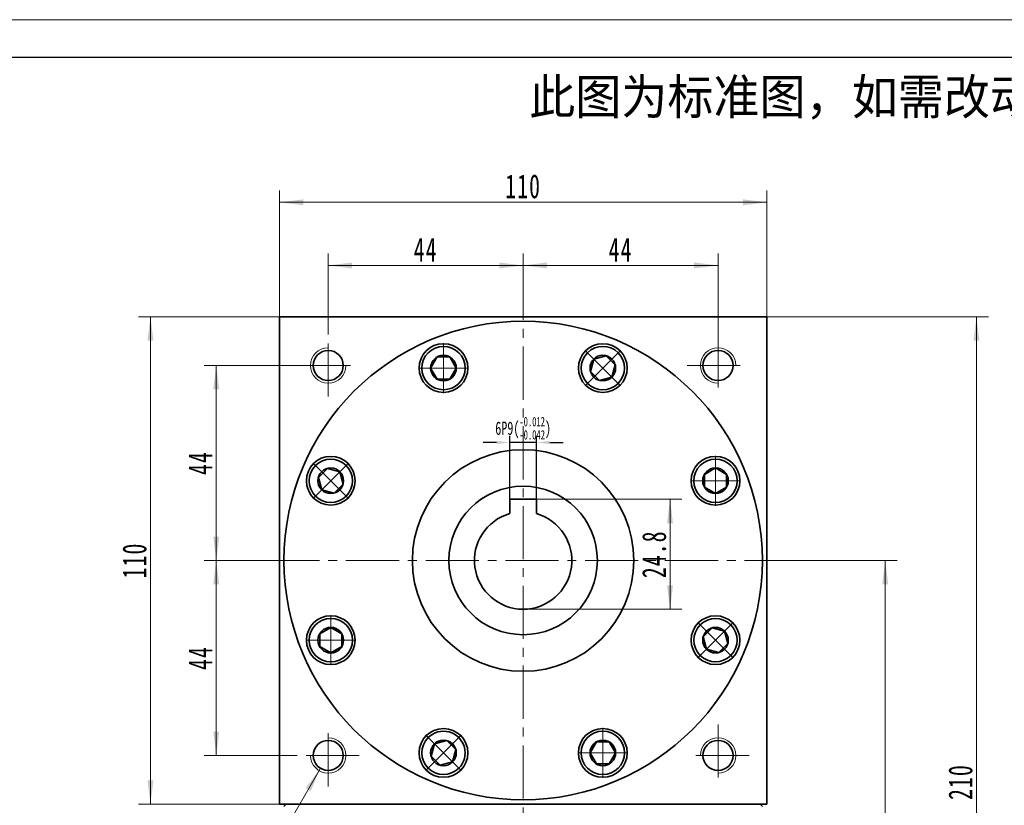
# Model space of a CAD drawing. Header units: millimetres. Extents: x 11 to 729, y 70 to 576.
# Tile 5 of 6: x 370 to 592, y 399 to 576. Entities that reach past the tile are written whole.
import ezdxf

# ---------------------------------------------------------------- set-up
doc = ezdxf.new("R2010")
doc.units = ezdxf.units.MM
doc.set_wipeout_variables(frame=1)
doc.header["$PDSIZE"] = -5
doc.linetypes.add('点画线', pattern=[18, 12, -2, 2, -2])
doc.layers.get('0').update_dxf_attribs({"lineweight": 35})
doc.layers.add('6文字层', color=3, linetype='Continuous')
for name, color, linetype, lineweight in [('中心线层', 1, '点画线', 18), ('图框_外框线', 7, 'Continuous', 18), ('尺寸线层', 3, 'Continuous', 18), ('粗实线层', 7, 'Continuous', 35)]:
    doc.layers.add(name, color=color, linetype=linetype, lineweight=lineweight)
doc.styles.add('标准', font='txt', dxfattribs={"width": 0.667})
doc.dimstyles.new('a4-1-1', dxfattribs={"dimtxt": 3, "dimasz": 3, "dimexe": 1.5, "dimexo": 0, "dimgap": 0.5, "dimtad": 1, "dimdec": 3, "dimdsep": 46, "dimtxsty": '标准', "dimblk": '_CAXARROW', "dimcen": 0, "dimdle": 4, "dimazin": 2, "dimtfac": 0.707107, "dimtdec": 3, "dimtix": 1, "dimtmove": 2, "dimatfit": 3, "dimfxl": 0, "dimfrac": 2, "dimtolj": 1, "dimtzin": 0, "dimarcsym": 0})

# ---------------------------------------------------------------- blocks, each defined once
blk = doc.blocks.new('*X11')
at = {"layer": '尺寸线层', "linetype": 'Continuous'}
for points in [[(428.87, 534.79), (434.27, 535.46), (434.27, 534.11)], [(538.87, 534.79), (533.47, 535.46), (533.47, 534.11)]]:
    blk.add_hatch(color=0, dxfattribs=at).paths.add_polyline_path(points, flags=0)
at = {"layer": '尺寸线层', "color": 0, "linetype": 'Continuous'}
for p, q in [((428.87, 508.96), (428.87, 537.49)), ((538.87, 508.96), (538.87, 537.49)), ((428.87, 534.79), (538.87, 534.79))]:
    blk.add_line(p, q, dxfattribs=at)
at = {"layer": '尺寸线层', "color": 0, "insert": (483.87, 538.37), "char_height": 5.4, "width": 14.3527, "attachment_point": 5, "line_spacing_factor": 1.15057, "style": '标准'}
blk.add_mtext('\\T1.1;110', dxfattribs=at)
blk = doc.blocks.new('_CAXARROW')
blk.add_hatch(color=0).paths.add_polyline_path([(0, 0), (-1, 0.125), (-1, -0.125)], flags=0)
blk = doc.blocks.new('*X12')
at = {"layer": '尺寸线层', "linetype": 'Continuous'}
for points in [[(399.74, 508.96), (399.07, 503.56), (400.42, 503.56)], [(399.74, 398.96), (399.07, 404.36), (400.42, 404.36)]]:
    blk.add_hatch(color=0, dxfattribs=at).paths.add_polyline_path(points, flags=0)
at = {"layer": '尺寸线层', "color": 0, "linetype": 'Continuous'}
for p, q in [((428.87, 508.96), (397.04, 508.96)), ((399.74, 398.96), (399.74, 508.96)), ((428.87, 398.96), (397.04, 398.96))]:
    blk.add_line(p, q, dxfattribs=at)
at = {"layer": '尺寸线层', "color": 0, "insert": (396.16, 453.96), "char_height": 5.4, "width": 14.3527, "attachment_point": 5, "rotation": 90, "line_spacing_factor": 1.15057, "style": '标准'}
blk.add_mtext('\\T1.1;110', dxfattribs=at)
blk = doc.blocks.new('*X13')
at = {"layer": '尺寸线层', "linetype": 'Continuous'}
for points in [[(414.59, 497.96), (415.27, 492.56), (413.92, 492.56)], [(414.59, 453.96), (415.27, 459.36), (413.92, 459.36)]]:
    blk.add_hatch(color=0, dxfattribs=at).paths.add_polyline_path(points, flags=0)
at = {"layer": '尺寸线层', "color": 0, "linetype": 'Continuous'}
for p, q in [((432.87, 497.96), (411.89, 497.96)), ((414.59, 497.96), (414.59, 453.96)), ((425.87, 453.96), (411.89, 453.96))]:
    blk.add_line(p, q, dxfattribs=at)
at = {"layer": '尺寸线层', "color": 0, "insert": (411.02, 475.96), "char_height": 5.4, "width": 10.8, "attachment_point": 5, "rotation": 90, "line_spacing_factor": 1.15057, "style": '标准'}
blk.add_mtext('\\T1.1;44', dxfattribs=at)
blk = doc.blocks.new('*X14')
at = {"layer": '尺寸线层', "linetype": 'Continuous'}
for points in [[(414.59, 453.96), (415.27, 448.56), (413.92, 448.56)], [(414.59, 409.96), (415.27, 415.36), (413.92, 415.36)]]:
    blk.add_hatch(color=0, dxfattribs=at).paths.add_polyline_path(points, flags=0)
at = {"layer": '尺寸线层', "color": 0, "linetype": 'Continuous'}
for p, q in [((425.87, 453.96), (411.89, 453.96)), ((414.59, 453.96), (414.59, 409.96)), ((432.87, 409.96), (411.89, 409.96))]:
    blk.add_line(p, q, dxfattribs=at)
at = {"layer": '尺寸线层', "color": 0, "insert": (411.02, 431.96), "char_height": 5.4, "width": 10.8, "attachment_point": 5, "rotation": 90, "line_spacing_factor": 1.15057, "style": '标准'}
blk.add_mtext('\\T1.1;44', dxfattribs=at)
blk = doc.blocks.new('*X15')
at = {"layer": '尺寸线层', "linetype": 'Continuous'}
for points in [[(439.87, 520.53), (445.27, 521.21), (445.27, 519.86)], [(483.87, 520.53), (478.47, 521.21), (478.47, 519.86)]]:
    blk.add_hatch(color=0, dxfattribs=at).paths.add_polyline_path(points, flags=0)
at = {"layer": '尺寸线层', "color": 0, "linetype": 'Continuous'}
for p, q in [((439.87, 504.96), (439.87, 523.23)), ((483.87, 511.95), (483.87, 523.23)), ((439.87, 520.53), (483.87, 520.53))]:
    blk.add_line(p, q, dxfattribs=at)
at = {"layer": '尺寸线层', "color": 0, "insert": (461.87, 524.1), "char_height": 5.4, "width": 10.8, "attachment_point": 5, "line_spacing_factor": 1.15057, "style": '标准'}
blk.add_mtext('\\T1.1;44', dxfattribs=at)
blk = doc.blocks.new('*X16')
at = {"layer": '尺寸线层', "linetype": 'Continuous'}
for points in [[(483.87, 520.53), (489.27, 521.21), (489.27, 519.86)], [(527.87, 520.53), (522.47, 521.21), (522.47, 519.86)]]:
    blk.add_hatch(color=0, dxfattribs=at).paths.add_polyline_path(points, flags=0)
at = {"layer": '尺寸线层', "color": 0, "linetype": 'Continuous'}
for p, q in [((483.87, 511.95), (483.87, 523.23)), ((527.87, 504.96), (527.87, 523.23)), ((483.87, 520.53), (527.87, 520.53))]:
    blk.add_line(p, q, dxfattribs=at)
at = {"layer": '尺寸线层', "color": 0, "insert": (505.87, 524.1), "char_height": 5.4, "width": 10.8, "attachment_point": 5, "line_spacing_factor": 1.15057, "style": '标准'}
blk.add_mtext('\\T1.1;44', dxfattribs=at)
blk = doc.blocks.new('*X17')
at = {"layer": '尺寸线层', "linetype": 'Continuous'}
for points in [[(565.61, 453.96), (566.28, 448.56), (564.93, 448.56)], [(565.61, 298.96), (566.28, 304.36), (564.93, 304.36)]]:
    blk.add_hatch(color=0, dxfattribs=at).paths.add_polyline_path(points, flags=0)
at = {"layer": '尺寸线层', "color": 0, "linetype": 'Continuous'}
for p, q in [((541.87, 453.96), (568.31, 453.96)), ((565.61, 453.96), (565.61, 298.96)), ((493.87, 298.96), (568.31, 298.96))]:
    blk.add_line(p, q, dxfattribs=at)
at = {"layer": '尺寸线层', "color": 0, "insert": (562.02, 376.46), "char_height": 5.4, "width": 14.0022, "attachment_point": 5, "rotation": 90, "line_spacing_factor": 1.15057, "style": '标准'}
blk.add_mtext('\\T1.1;155', dxfattribs=at)
blk = doc.blocks.new('*X18')
at = {"layer": '尺寸线层', "linetype": 'Continuous'}
for points in [[(586.2, 508.96), (586.87, 503.56), (585.52, 503.56)], [(586.2, 298.96), (586.87, 304.36), (585.52, 304.36)]]:
    blk.add_hatch(color=0, dxfattribs=at).paths.add_polyline_path(points, flags=0)
at = {"layer": '尺寸线层', "color": 0, "linetype": 'Continuous'}
for p, q in [((538.87, 508.96), (588.9, 508.96)), ((586.2, 508.96), (586.2, 298.96)), ((493.87, 298.96), (588.9, 298.96))]:
    blk.add_line(p, q, dxfattribs=at)
at = {"layer": '尺寸线层', "color": 0, "insert": (582.61, 403.96), "char_height": 5.4, "width": 14.5863, "attachment_point": 5, "rotation": 90, "line_spacing_factor": 1.15057, "style": '标准'}
blk.add_mtext('\\T1.1;210', dxfattribs=at)
blk = doc.blocks.new('*X19')
at = {"layer": '中心线层', "linetype": '点画线', "lineweight": 18}
for p, q in [((0, -5.64), (0, 5.64)), ((-5.64, 0), (5.64, 0))]:
    blk.add_line(p, q, dxfattribs=at)
at = {"layer": '粗实线层'}
for p, q in [((-2.89, 0), (-1.44, 2.5)), ((-1.44, 2.5), (1.44, 2.5)), ((2.89, 0), (1.44, 2.5)), ((2.89, 0), (1.44, 2.5)), ((-2.89, 0), (-1.44, -2.5)), ((2.89, 0), (1.44, -2.5)), ((-1.44, -2.5), (1.44, -2.5))]:
    blk.add_line(p, q, dxfattribs=at)
blk.add_circle((0, 0), 2.89, dxfattribs=at)
for start, end in [(0, 180), (180, 360)]:
    blk.add_arc((0, 0), 4.89, start, end, dxfattribs=at)
blk = doc.blocks.new('*X46')
at = {"layer": 'Defpoints', "color": 0}
for p in [(480.87, 480.59), (480.87, 467.76), (486.87, 467.76)]:
    blk.add_point(p, dxfattribs=at)
at = {"layer": '尺寸线层', "color": 0, "lineweight": -2}
for p, q in [((477.87, 480.59), (474.87, 480.59)), ((480.87, 467.76), (480.87, 482.09)), ((486.87, 480.59), (480.87, 480.59)), ((486.87, 467.76), (486.87, 482.09)), ((489.87, 480.59), (492.87, 480.59))]:
    blk.add_line(p, q, dxfattribs=at)
at = {"layer": '尺寸线层', "color": 0, "lineweight": -2, "xscale": 3, "yscale": 3, "zscale": 3}
blk.add_blockref('_CAXARROW', (480.87, 480.59), dxfattribs=at)
at = {"layer": '尺寸线层', "color": 0, "lineweight": -2, "xscale": 3, "yscale": 3, "zscale": 3, "rotation": 180}
blk.add_blockref('_CAXARROW', (486.87, 480.59), dxfattribs=at)
at = {"layer": '尺寸线层', "color": 0, "insert": (483.87, 483.81), "char_height": 3, "attachment_point": 5, "style": '标准'}
blk.add_mtext('{\\A1;\\A1;6P9({\\H0.707107x;\\S-0.012^ -0.042;})}', dxfattribs=at)
blk = doc.blocks.new('*X48')
at = {"layer": '尺寸线层', "linetype": 'Continuous'}
for points in [[(517.03, 467.76), (517.7, 462.36), (516.35, 462.36)], [(517.03, 442.96), (517.7, 448.36), (516.35, 448.36)]]:
    blk.add_hatch(color=0, dxfattribs=at).paths.add_polyline_path(points, flags=0)
at = {"layer": '尺寸线层', "color": 0, "linetype": 'Continuous'}
for p, q in [((486.87, 467.76), (519.73, 467.76)), ((517.03, 467.76), (517.03, 442.96)), ((483.87, 442.96), (519.73, 442.96))]:
    blk.add_line(p, q, dxfattribs=at)
at = {"layer": '尺寸线层', "color": 0, "insert": (513.46, 455.36), "char_height": 5.4, "width": 19.7184, "attachment_point": 5, "rotation": 90, "line_spacing_factor": 1.15057, "style": '标准'}
blk.add_mtext('\\T1.1;24.8', dxfattribs=at)
blk = doc.blocks.new('*X49')
at = {"layer": '尺寸线层', "linetype": 'Continuous'}
blk.add_hatch(color=0, dxfattribs=at).paths.add_polyline_path([(26.13, 35.68), (24, 30.67), (22.84, 31.35)], flags=0)
at = {"layer": '尺寸线层', "color": 0, "linetype": 'Continuous'}
blk.add_line((26.13, 35.68), (5.4, 0), dxfattribs=at)
at = {"layer": '尺寸线层', "color": 0}
for p, q in [((0, 12.11), (-21.83, 12.11)), ((0, 0), (0, 12.11)), ((0, 0), (-21.83, 0)), ((5.4, 0), (0, 0))]:
    blk.add_line(p, q, dxfattribs=at)
at = {"layer": '尺寸线层', "color": 0, "insert": (-2.7, 1.08), "char_height": 5.4, "width": 36.2438, "attachment_point": 9, "line_spacing_factor": 1.15057, "style": '标准'}
blk.add_mtext('\\T1.1;4-M8x16\\P6个面', dxfattribs=at)
blk = doc.blocks.new('提示字样')
at = {"layer": '6文字层', "insert": (1.21, 11.52), "char_height": 10, "width": 317.6795, "attachment_point": 1}
blk.add_mtext('{\\C1;此图为标准图，如需改动尺寸请联系销售经理。}', dxfattribs=at)

msp = doc.modelspace()

# ---------------------------------------------------------------- linework, layer by layer
at = {"layer": '中心线层'}
for p, q in [((483.8717, 292.239), (483.8717, 511.954)), ((439.8717, 490.9588), (439.8717, 504.9588)), ((527.8717, 504.9588), (527.8717, 490.9588)), ((432.8717, 497.9588), (446.8717, 497.9588)), ((520.8717, 497.9588), (534.8717, 497.9588)), ((425.8717, 453.9588), (541.8717, 453.9588)), ((439.8717, 402.9588), (439.8717, 416.9588)), ((527.8717, 416.9588), (527.8717, 402.9588)), ((446.8717, 409.9588), (432.8717, 409.9588)), ((534.8717, 409.9588), (520.8717, 409.9588))]:
    msp.add_line(p, q, dxfattribs=at)
at = {"layer": '粗实线层'}
for p, q in [((486.8717, 467.7588), (480.8717, 467.7588)), ((480.8717, 467.7588), (480.8717, 464.5419)), ((486.8717, 467.7588), (486.8717, 464.5419)), ((430.3717, 398.9588), (429.8717, 398.4588)), ((537.3717, 398.9588), (537.8717, 398.4588))]:
    msp.add_line(p, q, dxfattribs=at)
for points in [[(428.8717, 398.9588), (428.8717, 508.9588)], [(428.8717, 508.3588), (428.8717, 508.9588), (538.8717, 508.9588), (538.8717, 508.3588)], [(538.8717, 398.9588), (538.8717, 508.9588)], [(538.8717, 398.9588), (428.8717, 398.9588)]]:
    msp.add_lwpolyline(points, dxfattribs=at)
for centre, radius in [((483.8717, 453.9588), 54), ((465.8856, 497.3812), 5.5), ((501.8578, 497.3812), 5.5), ((439.8717, 497.9588), 3.4), ((527.8717, 497.9588), 3.4), ((483.8717, 453.9588), 25), ((440.4493, 471.945), 5.5), ((527.294, 471.945), 5.5), ((483.8717, 453.9588), 16.75), ((440.4493, 435.9727), 5.5), ((527.294, 435.9727), 5.5), ((465.8856, 410.5365), 5.5), ((501.8578, 410.5365), 5.5), ((439.8717, 409.9588), 3.4), ((527.8717, 409.9588), 3.4)]:
    msp.add_circle(centre, radius, dxfattribs=at)
at = {"layer": '粗实线层', "lineweight": 18}
for centre, start, end in [((439.8717, 497.9588), 90, 360), ((527.8717, 497.9588), 0, 270), ((439.8717, 409.9588), 180, 90), ((527.8717, 409.9588), 270, 180)]:
    msp.add_arc(centre, 4, start, end, dxfattribs=at)
at = {"layer": '粗实线层'}
msp.add_arc((483.8717, 453.9588), 11, 105.82662, 74.17338, dxfattribs=at)

# ---------------------------------------------------------------- block references
at = {"layer": '尺寸线层'}
msp.add_blockref('*X49', (411.9275, 371.2754), dxfattribs=at)
at = {"layer": '粗实线层', "xscale": 0.8, "yscale": 0.8, "zscale": 0.8}
msp.add_blockref('提示字样', (484.2672, 553.3974), dxfattribs=at)

# ---------------------------------------------------------------- dimensions: what is measured, and where the dimension line sits
at = {"layer": '尺寸线层'}
for base, p1, p2, angle, picture, middle in [((538.8717, 534.7889), (428.8717, 508.9588), (538.8717, 508.9588), 0, '*X11', (483.8717, 538.3738)), ((527.8717, 520.5329), (483.8717, 511.954), (527.8717, 504.9588), 0, '*X16', (505.8717, 524.1027)), ((399.7405, 508.9588), (428.8717, 398.9588), (428.8717, 508.9588), 90, '*X12', (396.1556, 453.9588)), ((586.1963, 298.9588), (538.8717, 508.9588), (493.8717, 298.9588), 270, '*X18', (582.6114, 403.9588)), ((414.5905, 453.9588), (432.8717, 497.9588), (425.8717, 453.9588), 270, '*X13', (411.0207, 475.9588)), ((517.0288, 442.9588), (486.8717, 467.7588), (483.8717, 442.9588), 270, '*X48', (513.4589, 455.3588)), ((414.5905, 409.9588), (425.8717, 453.9588), (432.8717, 409.9588), 270, '*X14', (411.0207, 431.9588)), ((565.6055, 298.9588), (541.8717, 453.9588), (493.8717, 298.9588), 270, '*X17', (562.0206, 376.4588))]:
    dim = msp.add_linear_dim(base=base, p1=p1, p2=p2, angle=angle, dimstyle='a4-1-1', override={"dimsah": 1, "dimtfill": 1, "dimtzin": 0}, dxfattribs=at)
    dim.commit()
    dim.dimension.update_dxf_attribs({"geometry": picture, "text_midpoint": middle})
dim = msp.add_linear_dim(base=(483.8717, 520.5329), p1=(439.8717, 504.9588), p2=(483.8717, 511.954), dimstyle='a4-1-1', override={"dimsah": 1, "dimtfill": 1, "dimtzin": 0}, dxfattribs=at)
dim.commit()
dim.dimension.update_dxf_attribs({"geometry": '*X15', "text_midpoint": (461.8717, 524.1027)})
dim = msp.add_linear_dim(base=(480.8717, 480.5922), p1=(486.8717, 467.7588), p2=(480.8717, 467.7588), text='{\\A1;\\A1;6P9({\\H0.707107x;\\S-0.012^ -0.042;})}', dimstyle='a4-1-1', override={"dimsah": 1, "dimtp": -0.012, "dimtm": 0.042, "dimtdec": 3, "dimtfill": 1, "dimtolj": 0, "dimtzin": 8}, dxfattribs=at)
dim.commit()
dim.dimension.update_dxf_attribs({"geometry": '*X46', "text_midpoint": (483.8717, 483.8081)})

# ---------------------------------------------------------------- next in the draw order: wipeouts: each hides what was drawn before it
for points in [[(470.7756, 497.3812), (470.7755, 497.4087), (470.7752, 497.4361), (470.7749, 497.4636), (470.7743, 497.4911), (470.7736, 497.5185), (470.7728, 497.546), (470.7718, 497.5735), (470.7706, 497.6009), (470.7693, 497.6284), (470.7678, 497.6558), (470.7662, 497.6832), (470.7644, 497.7107), (470.7625, 497.7381), (470.7604, 497.7655), (470.7582, 497.7928), (470.7558, 497.8202), (470.7533, 497.8476), (470.7506, 497.8749), (470.7477, 497.9022), (470.7447, 497.9296), (470.7416, 497.9569), (470.7382, 497.9841), (470.7348, 498.0114), (470.7312, 498.0386), (470.7274, 498.0658), (470.7235, 498.093), (470.7194, 498.1202), (470.7152, 498.1474), (470.7108, 498.1745), (470.7062, 498.2016), (470.7062, 498.2016), (470.6627, 498.4259), (470.6086, 498.648), (470.5443, 498.8673), (470.4697, 499.0833), (470.3852, 499.2957), (470.2908, 499.5038), (470.1869, 499.7073), (470.0735, 499.9058), (469.9509, 500.0987), (469.8195, 500.2857), (469.6795, 500.4663), (469.5312, 500.6402), (469.375, 500.807), (469.2111, 500.9663), (469.0399, 501.1178), (468.8619, 501.2611), (468.6774, 501.3959), (468.4868, 501.5219), (468.2904, 501.639), (468.0889, 501.7467), (467.8825, 501.8449), (467.6718, 501.9333), (467.4571, 502.0118), (467.239, 502.0801), (467.018, 502.1383), (466.7945, 502.186), (466.569, 502.2232), (466.342, 502.2498), (466.114, 502.2658), (465.8856, 502.2712), (465.8856, 502.2712), (465.6571, 502.2658), (465.4291, 502.2498), (465.2021, 502.2232), (464.9766, 502.186), (464.7531, 502.1383), (464.5321, 502.0801), (464.314, 502.0118), (464.0994, 501.9333), (463.8886, 501.8449), (463.6822, 501.7467), (463.4807, 501.639), (463.2844, 501.5219), (463.0937, 501.3959), (462.9092, 501.2611), (462.7312, 501.1178), (462.56, 500.9663), (462.3961, 500.807), (462.2399, 500.6402), (462.0916, 500.4663), (461.9516, 500.2857), (461.8202, 500.0987), (461.6977, 499.9058), (461.5843, 499.7073), (461.4803, 499.5038), (461.3859, 499.2957), (461.3014, 499.0833), (461.2268, 498.8673), (461.1625, 498.648), (461.1085, 498.4259), (461.0649, 498.2016), (461.0649, 498.2016), (461.0603, 498.1745), (461.056, 498.1474), (461.0517, 498.1202), (461.0476, 498.093), (461.0437, 498.0658), (461.04, 498.0386), (461.0363, 498.0114), (461.0329, 497.9841), (461.0296, 497.9569), (461.0264, 497.9296), (461.0234, 497.9022), (461.0205, 497.8749), (461.0179, 497.8476), (461.0153, 497.8202), (461.0129, 497.7928), (461.0107, 497.7655), (461.0086, 497.7381), (461.0067, 497.7107), (461.0049, 497.6832), (461.0033, 497.6558), (461.0018, 497.6284), (461.0005, 497.6009), (460.9993, 497.5735), (460.9983, 497.546), (460.9975, 497.5185), (460.9968, 497.4911), (460.9963, 497.4636), (460.9959, 497.4361), (460.9956, 497.4087), (460.9956, 497.3812), (460.9956, 497.3812), (461.0023, 497.1253), (461.0223, 496.87), (461.0558, 496.6162), (461.1024, 496.3645), (461.1622, 496.1156), (461.2349, 495.8701), (461.3204, 495.6288), (461.4183, 495.3922), (461.5285, 495.1612), (461.6507, 494.9362), (461.7845, 494.7179), (461.9295, 494.5069), (462.0853, 494.3038), (462.2516, 494.1091), (462.4278, 493.9234), (462.6135, 493.7472), (462.8082, 493.5809), (463.0113, 493.4251), (463.2223, 493.2801), (463.4406, 493.1463), (463.6655, 493.0242), (463.8966, 492.9139), (464.1331, 492.816), (464.3745, 492.7305), (464.6199, 492.6578), (464.8689, 492.598), (465.1206, 492.5514), (465.3744, 492.518), (465.6296, 492.4979), (465.8856, 492.4912), (465.8856, 492.4912), (466.1415, 492.4979), (466.3967, 492.518), (466.6505, 492.5514), (466.9022, 492.598), (467.1512, 492.6578), (467.3967, 492.7305), (467.638, 492.816), (467.8745, 492.9139), (468.1056, 493.0242), (468.3306, 493.1463), (468.5488, 493.2801), (468.7598, 493.4251), (468.9629, 493.5809), (469.1576, 493.7472), (469.3433, 493.9234), (469.5195, 494.1091), (469.6858, 494.3038), (469.8417, 494.5069), (469.9867, 494.7179), (470.1204, 494.9362), (470.2426, 495.1612), (470.3528, 495.3922), (470.4508, 495.6288), (470.5362, 495.8701), (470.6089, 496.1156), (470.6687, 496.3645), (470.7154, 496.6162), (470.7488, 496.87), (470.7689, 497.1253)], [(505.3156, 493.9234), (505.3349, 493.9429), (505.3542, 493.9625), (505.3733, 493.9822), (505.3924, 494.002), (505.4113, 494.0219), (505.4301, 494.0419), (505.4488, 494.0621), (505.4674, 494.0823), (505.4859, 494.1026), (505.5043, 494.1231), (505.5225, 494.1436), (505.5407, 494.1643), (505.5587, 494.185), (505.5766, 494.2058), (505.5944, 494.2268), (505.612, 494.2478), (505.6296, 494.269), (505.647, 494.2902), (505.6643, 494.3116), (505.6815, 494.333), (505.6986, 494.3545), (505.7155, 494.3762), (505.7323, 494.3979), (505.749, 494.4197), (505.7656, 494.4416), (505.7821, 494.4636), (505.7984, 494.4857), (505.8146, 494.5079), (505.8307, 494.5302), (505.8467, 494.5526), (505.8467, 494.5526), (505.9745, 494.742), (506.0933, 494.9372), (506.2028, 495.1378), (506.3029, 495.3433), (506.3933, 495.5532), (506.4737, 495.7671), (506.5441, 495.9845), (506.6043, 496.205), (506.654, 496.4281), (506.6933, 496.6532), (506.722, 496.88), (506.7402, 497.1078), (506.7476, 497.3362), (506.7444, 497.5647), (506.7304, 497.7928), (506.7059, 498.0201), (506.6707, 498.2459), (506.6251, 498.4698), (506.569, 498.6914), (506.5026, 498.9101), (506.4261, 499.1254), (506.3397, 499.337), (506.2434, 499.5443), (506.1375, 499.7468), (506.0223, 499.9442), (505.898, 500.136), (505.7649, 500.3217), (505.6232, 500.5011), (505.4733, 500.6736), (505.3156, 500.8389), (505.3156, 500.8389), (505.1502, 500.9967), (504.9777, 501.1466), (504.7983, 501.2883), (504.6126, 501.4214), (504.4208, 501.5457), (504.2234, 501.6609), (504.0209, 501.7668), (503.8136, 501.863), (503.602, 501.9495), (503.3867, 502.026), (503.168, 502.0924), (502.9464, 502.1485), (502.7225, 502.1941), (502.4967, 502.2293), (502.2695, 502.2538), (502.0413, 502.2677), (501.8128, 502.271), (501.5844, 502.2635), (501.3566, 502.2454), (501.1299, 502.2167), (500.9047, 502.1774), (500.6817, 502.1276), (500.4612, 502.0675), (500.2437, 501.9971), (500.0298, 501.9167), (499.8199, 501.8263), (499.6144, 501.7262), (499.4139, 501.6167), (499.2186, 501.4978), (499.0292, 501.37), (499.0292, 501.37), (499.0068, 501.3541), (498.9845, 501.338), (498.9623, 501.3218), (498.9402, 501.3055), (498.9182, 501.289), (498.8963, 501.2724), (498.8745, 501.2557), (498.8528, 501.2389), (498.8312, 501.222), (498.8096, 501.2049), (498.7882, 501.1877), (498.7668, 501.1704), (498.7456, 501.153), (498.7245, 501.1354), (498.7034, 501.1178), (498.6825, 501.1), (498.6616, 501.0821), (498.6409, 501.064), (498.6202, 501.0459), (498.5997, 501.0277), (498.5793, 501.0093), (498.5589, 500.9908), (498.5387, 500.9722), (498.5186, 500.9535), (498.4985, 500.9347), (498.4786, 500.9158), (498.4588, 500.8967), (498.4391, 500.8776), (498.4195, 500.8583), (498.4, 500.8389), (498.4, 500.8389), (498.2238, 500.6532), (498.0576, 500.4586), (497.9017, 500.2555), (497.7567, 500.0445), (497.6229, 499.8262), (497.5008, 499.6012), (497.3906, 499.3701), (497.2926, 499.1336), (497.2071, 498.8923), (497.1344, 498.6468), (497.0747, 498.3979), (497.028, 498.1461), (496.9946, 497.8923), (496.9745, 497.6371), (496.9678, 497.3812), (496.9745, 497.1253), (496.9946, 496.87), (497.028, 496.6162), (497.0747, 496.3645), (497.1344, 496.1156), (497.2071, 495.8701), (497.2926, 495.6288), (497.3906, 495.3922), (497.5008, 495.1612), (497.6229, 494.9362), (497.7567, 494.7179), (497.9017, 494.5069), (498.0576, 494.3038), (498.2238, 494.1091), (498.4, 493.9234), (498.4, 493.9234), (498.5858, 493.7472), (498.7804, 493.5809), (498.9835, 493.4251), (499.1945, 493.2801), (499.4128, 493.1463), (499.6378, 493.0242), (499.8689, 492.9139), (500.1054, 492.816), (500.3467, 492.7305), (500.5922, 492.6578), (500.8411, 492.598), (501.0928, 492.5514), (501.3467, 492.518), (501.6019, 492.4979), (501.8578, 492.4912), (502.1137, 492.4979), (502.3689, 492.518), (502.6228, 492.5514), (502.8745, 492.598), (503.1234, 492.6578), (503.3689, 492.7305), (503.6102, 492.816), (503.8467, 492.9139), (504.0778, 493.0242), (504.3028, 493.1463), (504.5211, 493.2801), (504.7321, 493.4251), (504.9352, 493.5809), (505.1298, 493.7472)], [(443.9071, 475.4027), (443.8876, 475.4221), (443.868, 475.4414), (443.8483, 475.4605), (443.8285, 475.4796), (443.8086, 475.4985), (443.7886, 475.5173), (443.7685, 475.536), (443.7482, 475.5546), (443.7279, 475.5731), (443.7075, 475.5914), (443.6869, 475.6097), (443.6663, 475.6278), (443.6455, 475.6459), (443.6247, 475.6638), (443.6037, 475.6815), (443.5827, 475.6992), (443.5615, 475.7167), (443.5403, 475.7342), (443.519, 475.7515), (443.4975, 475.7687), (443.476, 475.7857), (443.4544, 475.8027), (443.4326, 475.8195), (443.4108, 475.8362), (443.3889, 475.8528), (443.3669, 475.8692), (443.3448, 475.8856), (443.3226, 475.9018), (443.3003, 475.9179), (443.278, 475.9338), (443.278, 475.9338), (443.0885, 476.0616), (442.8933, 476.1804), (442.6927, 476.29), (442.4872, 476.3901), (442.2773, 476.4804), (442.0634, 476.5609), (441.846, 476.6313), (441.6255, 476.6914), (441.4024, 476.7412), (441.1773, 476.7805), (440.9506, 476.8092), (440.7227, 476.8273), (440.4943, 476.8348), (440.2658, 476.8315), (440.0377, 476.8176), (439.8105, 476.7931), (439.5846, 476.7579), (439.3607, 476.7122), (439.1391, 476.6562), (438.9205, 476.5898), (438.7051, 476.5133), (438.4935, 476.4268), (438.2863, 476.3305), (438.0837, 476.2247), (437.8863, 476.1095), (437.6946, 475.9852), (437.5088, 475.8521), (437.3295, 475.7104), (437.1569, 475.5605), (436.9916, 475.4027), (436.9916, 475.4027), (436.8338, 475.2374), (436.6839, 475.0649), (436.5423, 474.8855), (436.4091, 474.6997), (436.2848, 474.508), (436.1696, 474.3106), (436.0638, 474.108), (435.9675, 473.9008), (435.881, 473.6892), (435.8045, 473.4739), (435.7381, 473.2552), (435.6821, 473.0336), (435.6364, 472.8097), (435.6013, 472.5838), (435.5767, 472.3566), (435.5628, 472.1285), (435.5595, 471.9), (435.567, 471.6716), (435.5851, 471.4437), (435.6138, 471.217), (435.6531, 470.9919), (435.7029, 470.7688), (435.763, 470.5483), (435.8334, 470.3309), (435.9139, 470.117), (436.0042, 469.9071), (436.1043, 469.7016), (436.2139, 469.501), (436.3327, 469.3058), (436.4605, 469.1163), (436.4605, 469.1163), (436.4764, 469.094), (436.4925, 469.0717), (436.5087, 469.0495), (436.5251, 469.0274), (436.5415, 469.0054), (436.5581, 468.9835), (436.5748, 468.9617), (436.5916, 468.9399), (436.6086, 468.9183), (436.6256, 468.8968), (436.6428, 468.8754), (436.6601, 468.854), (436.6776, 468.8328), (436.6951, 468.8116), (436.7128, 468.7906), (436.7306, 468.7696), (436.7485, 468.7488), (436.7665, 468.728), (436.7846, 468.7074), (436.8029, 468.6869), (436.8212, 468.6664), (436.8397, 468.6461), (436.8583, 468.6259), (436.877, 468.6057), (436.8958, 468.5857), (436.9148, 468.5658), (436.9338, 468.546), (436.953, 468.5263), (436.9722, 468.5067), (436.9916, 468.4872), (436.9916, 468.4872), (437.1773, 468.311), (437.372, 468.1447), (437.5751, 467.9889), (437.7861, 467.8439), (438.0043, 467.7101), (438.2293, 467.5879), (438.4604, 467.4777), (438.6969, 467.3798), (438.9382, 467.2943), (439.1837, 467.2216), (439.4327, 467.1618), (439.6844, 467.1152), (439.9382, 467.0818), (440.1934, 467.0617), (440.4493, 467.055), (440.7053, 467.0617), (440.9605, 467.0818), (441.2143, 467.1152), (441.466, 467.1618), (441.715, 467.2216), (441.9604, 467.2943), (442.2018, 467.3798), (442.4383, 467.4777), (442.6694, 467.5879), (442.8943, 467.7101), (443.1126, 467.8439), (443.3236, 467.9889), (443.5267, 468.1447), (443.7214, 468.311), (443.9071, 468.4872), (443.9071, 468.4872), (444.0833, 468.6729), (444.2496, 468.8676), (444.4054, 469.0707), (444.5504, 469.2817), (444.6842, 469.5), (444.8064, 469.725), (444.9166, 469.956), (445.0146, 470.1925), (445.1, 470.4339), (445.1727, 470.6793), (445.2325, 470.9283), (445.2791, 471.18), (445.3126, 471.4338), (445.3326, 471.689), (445.3393, 471.945), (445.3326, 472.2009), (445.3126, 472.4561), (445.2791, 472.7099), (445.2325, 472.9617), (445.1727, 473.2106), (445.1, 473.4561), (445.0146, 473.6974), (444.9166, 473.9339), (444.8064, 474.165), (444.6842, 474.39), (444.5504, 474.6083), (444.4054, 474.8192), (444.2496, 475.0223), (444.0833, 475.217)], [(527.294, 467.055), (527.3215, 467.055), (527.349, 467.0553), (527.3764, 467.0557), (527.4039, 467.0562), (527.4314, 467.0569), (527.4588, 467.0577), (527.4863, 467.0587), (527.5138, 467.0599), (527.5412, 467.0612), (527.5686, 467.0627), (527.5961, 467.0643), (527.6235, 467.0661), (527.6509, 467.068), (527.6783, 467.0701), (527.7057, 467.0723), (527.7331, 467.0747), (527.7604, 467.0773), (527.7878, 467.08), (527.8151, 467.0828), (527.8424, 467.0858), (527.8697, 467.089), (527.897, 467.0923), (527.9242, 467.0957), (527.9515, 467.0994), (527.9787, 467.1031), (528.0059, 467.1071), (528.033, 467.1111), (528.0602, 467.1154), (528.0873, 467.1197), (528.1144, 467.1243), (528.1144, 467.1243), (528.3388, 467.1679), (528.5608, 467.2219), (528.7801, 467.2863), (528.9962, 467.3608), (529.2085, 467.4453), (529.4167, 467.5397), (529.6202, 467.6437), (529.8186, 467.7571), (530.0115, 467.8796), (530.1985, 468.011), (530.3791, 468.151), (530.553, 468.2993), (530.7198, 468.4556), (530.8791, 468.6194), (531.0306, 468.7906), (531.1739, 468.9686), (531.3087, 469.1531), (531.4348, 469.3438), (531.5518, 469.5401), (531.6595, 469.7417), (531.7577, 469.948), (531.8461, 470.1588), (531.9246, 470.3734), (531.993, 470.5915), (532.0511, 470.8125), (532.0988, 471.036), (532.136, 471.2615), (532.1627, 471.4885), (532.1787, 471.7165), (532.184, 471.945), (532.184, 471.945), (532.1787, 472.1734), (532.1627, 472.4014), (532.136, 472.6284), (532.0988, 472.8539), (532.0511, 473.0774), (531.993, 473.2984), (531.9246, 473.5165), (531.8461, 473.7312), (531.7577, 473.9419), (531.6595, 474.1483), (531.5518, 474.3498), (531.4348, 474.5462), (531.3087, 474.7368), (531.1739, 474.9213), (531.0306, 475.0994), (530.8791, 475.2705), (530.7198, 475.4344), (530.553, 475.5906), (530.3791, 475.7389), (530.1985, 475.8789), (530.0115, 476.0103), (529.8186, 476.1329), (529.6202, 476.2463), (529.4167, 476.3502), (529.2085, 476.4446), (528.9962, 476.5292), (528.7801, 476.6037), (528.5608, 476.668), (528.3388, 476.7221), (528.1144, 476.7657), (528.1144, 476.7657), (528.0873, 476.7702), (528.0602, 476.7746), (528.033, 476.7788), (528.0059, 476.7829), (527.9787, 476.7868), (527.9515, 476.7906), (527.9242, 476.7942), (527.897, 476.7977), (527.8697, 476.801), (527.8424, 476.8041), (527.8151, 476.8071), (527.7878, 476.81), (527.7604, 476.8127), (527.7331, 476.8152), (527.7057, 476.8176), (527.6783, 476.8198), (527.6509, 476.8219), (527.6235, 476.8239), (527.5961, 476.8256), (527.5686, 476.8273), (527.5412, 476.8287), (527.5138, 476.83), (527.4863, 476.8312), (527.4588, 476.8322), (527.4314, 476.833), (527.4039, 476.8337), (527.3764, 476.8343), (527.349, 476.8347), (527.3215, 476.8349), (527.294, 476.835), (527.294, 476.835), (527.0381, 476.8283), (526.7829, 476.8082), (526.5291, 476.7748), (526.2773, 476.7281), (526.0284, 476.6683), (525.7829, 476.5956), (525.5416, 476.5102), (525.3051, 476.4122), (525.074, 476.302), (524.849, 476.1798), (524.6307, 476.0461), (524.4197, 475.9011), (524.2166, 475.7452), (524.022, 475.5789), (523.8363, 475.4027), (523.66, 475.217), (523.4938, 475.0223), (523.3379, 474.8192), (523.1929, 474.6083), (523.0592, 474.39), (522.937, 474.165), (522.8268, 473.9339), (522.7288, 473.6974), (522.6434, 473.4561), (522.5706, 473.2106), (522.5109, 472.9617), (522.4642, 472.7099), (522.4308, 472.4561), (522.4107, 472.2009), (522.404, 471.945), (522.404, 471.945), (522.4107, 471.689), (522.4308, 471.4338), (522.4642, 471.18), (522.5109, 470.9283), (522.5706, 470.6793), (522.6434, 470.4339), (522.7288, 470.1925), (522.8268, 469.956), (522.937, 469.725), (523.0592, 469.5), (523.1929, 469.2817), (523.3379, 469.0707), (523.4938, 468.8676), (523.66, 468.6729), (523.8363, 468.4872), (524.022, 468.311), (524.2166, 468.1447), (524.4197, 467.9889), (524.6307, 467.8439), (524.849, 467.7101), (525.074, 467.5879), (525.3051, 467.4777), (525.5416, 467.3798), (525.7829, 467.2943), (526.0284, 467.2216), (526.2773, 467.1618), (526.5291, 467.1152), (526.7829, 467.0818), (527.0381, 467.0617)], [(440.4493, 440.8627), (440.4219, 440.8626), (440.3944, 440.8624), (440.3669, 440.862), (440.3394, 440.8615), (440.312, 440.8608), (440.2845, 440.8599), (440.2571, 440.8589), (440.2296, 440.8578), (440.2022, 440.8565), (440.1747, 440.855), (440.1473, 440.8534), (440.1199, 440.8516), (440.0925, 440.8497), (440.0651, 440.8476), (440.0377, 440.8454), (440.0103, 440.843), (439.9829, 440.8404), (439.9556, 440.8377), (439.9283, 440.8349), (439.901, 440.8319), (439.8737, 440.8287), (439.8464, 440.8254), (439.8191, 440.8219), (439.7919, 440.8183), (439.7647, 440.8146), (439.7375, 440.8106), (439.7103, 440.8066), (439.6832, 440.8023), (439.656, 440.7979), (439.6289, 440.7934), (439.6289, 440.7934), (439.4046, 440.7498), (439.1825, 440.6958), (438.9632, 440.6314), (438.7472, 440.5569), (438.5349, 440.4724), (438.3267, 440.378), (438.1232, 440.274), (437.9248, 440.1606), (437.7318, 440.0381), (437.5449, 439.9067), (437.3642, 439.7667), (437.1903, 439.6184), (437.0235, 439.4621), (436.8642, 439.2983), (436.7128, 439.1271), (436.5695, 438.9491), (436.4346, 438.7645), (436.3086, 438.5739), (436.1916, 438.3776), (436.0839, 438.176), (435.9857, 437.9697), (435.8972, 437.7589), (435.8188, 437.5443), (435.7504, 437.3262), (435.6923, 437.1052), (435.6446, 436.8817), (435.6073, 436.6562), (435.5807, 436.4292), (435.5647, 436.2012), (435.5593, 435.9727), (435.5593, 435.9727), (435.5647, 435.7442), (435.5807, 435.5163), (435.6073, 435.2893), (435.6446, 435.0638), (435.6923, 434.8403), (435.7504, 434.6193), (435.8188, 434.4012), (435.8972, 434.1865), (435.9857, 433.9758), (436.0839, 433.7694), (436.1916, 433.5678), (436.3086, 433.3715), (436.4346, 433.1809), (436.5695, 432.9964), (436.7128, 432.8183), (436.8642, 432.6472), (437.0235, 432.4833), (437.1903, 432.3271), (437.3642, 432.1788), (437.5449, 432.0388), (437.7318, 431.9073), (437.9248, 431.7848), (438.1232, 431.6714), (438.3267, 431.5674), (438.5349, 431.4731), (438.7472, 431.3885), (438.9632, 431.314), (439.1825, 431.2497), (439.4046, 431.1956), (439.6289, 431.152), (439.6289, 431.152), (439.656, 431.1475), (439.6832, 431.1431), (439.7103, 431.1389), (439.7375, 431.1348), (439.7647, 431.1309), (439.7919, 431.1271), (439.8191, 431.1235), (439.8464, 431.12), (439.8737, 431.1167), (439.901, 431.1136), (439.9283, 431.1106), (439.9556, 431.1077), (439.9829, 431.105), (440.0103, 431.1025), (440.0377, 431.1001), (440.0651, 431.0978), (440.0925, 431.0958), (440.1199, 431.0938), (440.1473, 431.0921), (440.1747, 431.0904), (440.2022, 431.089), (440.2296, 431.0877), (440.2571, 431.0865), (440.2845, 431.0855), (440.312, 431.0847), (440.3394, 431.084), (440.3669, 431.0834), (440.3944, 431.083), (440.4219, 431.0828), (440.4493, 431.0827), (440.4493, 431.0827), (440.7053, 431.0894), (440.9605, 431.1095), (441.2143, 431.1429), (441.466, 431.1896), (441.715, 431.2493), (441.9604, 431.3221), (442.2018, 431.4075), (442.4383, 431.5055), (442.6694, 431.6157), (442.8943, 431.7379), (443.1126, 431.8716), (443.3236, 432.0166), (443.5267, 432.1725), (443.7214, 432.3387), (443.9071, 432.515), (444.0833, 432.7007), (444.2496, 432.8953), (444.4054, 433.0985), (444.5504, 433.3094), (444.6842, 433.5277), (444.8064, 433.7527), (444.9166, 433.9838), (445.0146, 434.2203), (445.1, 434.4616), (445.1727, 434.7071), (445.2325, 434.956), (445.2791, 435.2078), (445.3126, 435.4616), (445.3326, 435.7168), (445.3393, 435.9727), (445.3393, 435.9727), (445.3326, 436.2286), (445.3126, 436.4839), (445.2791, 436.7377), (445.2325, 436.9894), (445.1727, 437.2384), (445.1, 437.4838), (445.0146, 437.7251), (444.9166, 437.9617), (444.8064, 438.1927), (444.6842, 438.4177), (444.5504, 438.636), (444.4054, 438.847), (444.2496, 439.0501), (444.0833, 439.2448), (443.9071, 439.4305), (443.7214, 439.6067), (443.5267, 439.773), (443.3236, 439.9288), (443.1126, 440.0738), (442.8943, 440.2076), (442.6694, 440.3297), (442.4383, 440.44), (442.2018, 440.5379), (441.9604, 440.6234), (441.715, 440.6961), (441.466, 440.7559), (441.2143, 440.8025), (440.9605, 440.8359), (440.7053, 440.856)], [(523.8363, 432.515), (523.8557, 432.4956), (523.8753, 432.4763), (523.895, 432.4572), (523.9148, 432.4381), (523.9348, 432.4192), (523.9548, 432.4004), (523.9749, 432.3817), (523.9951, 432.3631), (524.0155, 432.3446), (524.0359, 432.3262), (524.0565, 432.308), (524.0771, 432.2899), (524.0978, 432.2718), (524.1187, 432.2539), (524.1396, 432.2362), (524.1607, 432.2185), (524.1818, 432.2009), (524.2031, 432.1835), (524.2244, 432.1662), (524.2458, 432.149), (524.2674, 432.132), (524.289, 432.115), (524.3107, 432.0982), (524.3325, 432.0815), (524.3545, 432.0649), (524.3765, 432.0485), (524.3986, 432.0321), (524.4207, 432.0159), (524.443, 431.9998), (524.4654, 431.9839), (524.4654, 431.9839), (524.6549, 431.8561), (524.8501, 431.7372), (525.0506, 431.6277), (525.2561, 431.5276), (525.466, 431.4372), (525.6799, 431.3568), (525.8974, 431.2864), (526.1179, 431.2263), (526.3409, 431.1765), (526.5661, 431.1372), (526.7928, 431.1085), (527.0206, 431.0904), (527.249, 431.0829), (527.4776, 431.0862), (527.7057, 431.1001), (527.9329, 431.1246), (528.1587, 431.1598), (528.3827, 431.2054), (528.6042, 431.2615), (528.8229, 431.3279), (529.0383, 431.4044), (529.2498, 431.4909), (529.4571, 431.5872), (529.6596, 431.693), (529.857, 431.8082), (530.0488, 431.9325), (530.2346, 432.0656), (530.4139, 432.2073), (530.5864, 432.3572), (530.7518, 432.515), (530.7518, 432.515), (530.9096, 432.6803), (531.0594, 432.8528), (531.2011, 433.0322), (531.3342, 433.2179), (531.4585, 433.4097), (531.5737, 433.6071), (531.6796, 433.8097), (531.7759, 434.0169), (531.8624, 434.2285), (531.9389, 434.4438), (532.0052, 434.6625), (532.0613, 434.8841), (532.107, 435.108), (532.1421, 435.3338), (532.1667, 435.5611), (532.1806, 435.7892), (532.1838, 436.0177), (532.1764, 436.2461), (532.1583, 436.4739), (532.1295, 436.7007), (532.0902, 436.9258), (532.0405, 437.1489), (531.9803, 437.3694), (531.91, 437.5868), (531.8295, 437.8007), (531.7391, 438.0106), (531.6391, 438.2161), (531.5295, 438.4167), (531.4107, 438.6119), (531.2829, 438.8014), (531.2829, 438.8014), (531.2669, 438.8237), (531.2508, 438.846), (531.2346, 438.8682), (531.2183, 438.8903), (531.2018, 438.9123), (531.1853, 438.9342), (531.1686, 438.956), (531.1517, 438.9777), (531.1348, 438.9994), (531.1177, 439.0209), (531.1005, 439.0423), (531.0832, 439.0637), (531.0658, 439.0849), (531.0482, 439.1061), (531.0306, 439.1271), (531.0128, 439.1481), (530.9949, 439.1689), (530.9769, 439.1896), (530.9587, 439.2103), (530.9405, 439.2308), (530.9221, 439.2513), (530.9037, 439.2716), (530.8851, 439.2918), (530.8664, 439.312), (530.8475, 439.332), (530.8286, 439.3519), (530.8096, 439.3717), (530.7904, 439.3914), (530.7711, 439.411), (530.7518, 439.4305), (530.7518, 439.4305), (530.5661, 439.6067), (530.3714, 439.773), (530.1683, 439.9288), (529.9573, 440.0738), (529.739, 440.2076), (529.514, 440.3297), (529.283, 440.44), (529.0464, 440.5379), (528.8051, 440.6234), (528.5596, 440.6961), (528.3107, 440.7559), (528.059, 440.8025), (527.8052, 440.8359), (527.5499, 440.856), (527.294, 440.8627), (527.0381, 440.856), (526.7829, 440.8359), (526.5291, 440.8025), (526.2773, 440.7559), (526.0284, 440.6961), (525.7829, 440.6234), (525.5416, 440.5379), (525.3051, 440.44), (525.074, 440.3297), (524.849, 440.2076), (524.6307, 440.0738), (524.4197, 439.9288), (524.2166, 439.773), (524.022, 439.6067), (523.8363, 439.4305), (523.8363, 439.4305), (523.66, 439.2448), (523.4938, 439.0501), (523.3379, 438.847), (523.1929, 438.636), (523.0592, 438.4177), (522.937, 438.1927), (522.8268, 437.9617), (522.7288, 437.7251), (522.6434, 437.4838), (522.5706, 437.2384), (522.5109, 436.9894), (522.4642, 436.7377), (522.4308, 436.4839), (522.4107, 436.2286), (522.404, 435.9727), (522.4107, 435.7168), (522.4308, 435.4616), (522.4642, 435.2078), (522.5109, 434.956), (522.5706, 434.7071), (522.6434, 434.4616), (522.7288, 434.2203), (522.8268, 433.9838), (522.937, 433.7527), (523.0592, 433.5277), (523.1929, 433.3094), (523.3379, 433.0985), (523.4938, 432.8953), (523.66, 432.7007)], [(462.4278, 413.9943), (462.4084, 413.9748), (462.3892, 413.9552), (462.37, 413.9355), (462.351, 413.9157), (462.332, 413.8958), (462.3132, 413.8757), (462.2945, 413.8556), (462.2759, 413.8354), (462.2574, 413.8151), (462.2391, 413.7946), (462.2208, 413.7741), (462.2027, 413.7534), (462.1847, 413.7327), (462.1668, 413.7118), (462.149, 413.6909), (462.1313, 413.6699), (462.1138, 413.6487), (462.0964, 413.6275), (462.079, 413.6061), (462.0619, 413.5847), (462.0448, 413.5632), (462.0278, 413.5415), (462.011, 413.5198), (461.9943, 413.498), (461.9777, 413.4761), (461.9613, 413.4541), (461.945, 413.432), (461.9287, 413.4098), (461.9127, 413.3875), (461.8967, 413.3651), (461.8967, 413.3651), (461.7689, 413.1757), (461.6501, 412.9804), (461.5405, 412.7799), (461.4404, 412.5744), (461.3501, 412.3645), (461.2696, 412.1506), (461.1992, 411.9331), (461.1391, 411.7127), (461.0893, 411.4896), (461.05, 411.2645), (461.0213, 411.0377), (461.0032, 410.8099), (460.9958, 410.5815), (460.999, 410.353), (461.0129, 410.1248), (461.0375, 409.8976), (461.0726, 409.6718), (461.1183, 409.4479), (461.1744, 409.2263), (461.2407, 409.0076), (461.3172, 408.7923), (461.4037, 408.5807), (461.5, 408.3734), (461.6058, 408.1709), (461.721, 407.9735), (461.8453, 407.7817), (461.9785, 407.596), (462.1201, 407.4166), (462.27, 407.2441), (462.4278, 407.0788), (462.4278, 407.0788), (462.5931, 406.921), (462.7657, 406.7711), (462.945, 406.6294), (463.1308, 406.4963), (463.3226, 406.372), (463.5199, 406.2568), (463.7225, 406.1509), (463.9298, 406.0547), (464.1413, 405.9682), (464.3567, 405.8917), (464.5754, 405.8253), (464.7969, 405.7692), (465.0209, 405.7236), (465.2467, 405.6884), (465.4739, 405.6639), (465.702, 405.65), (465.9305, 405.6467), (466.159, 405.6542), (466.3868, 405.6723), (466.6135, 405.701), (466.8386, 405.7403), (467.0617, 405.7901), (467.2822, 405.8502), (467.4996, 405.9206), (467.7135, 406.001), (467.9235, 406.0914), (468.1289, 406.1915), (468.3295, 406.301), (468.5247, 406.4198), (468.7142, 406.5477), (468.7142, 406.5477), (468.7366, 406.5636), (468.7588, 406.5797), (468.781, 406.5959), (468.8031, 406.6122), (468.8251, 406.6287), (468.847, 406.6453), (468.8689, 406.662), (468.8906, 406.6788), (468.9122, 406.6957), (468.9337, 406.7128), (468.9552, 406.73), (468.9765, 406.7473), (468.9978, 406.7647), (469.0189, 406.7823), (469.0399, 406.7999), (469.0609, 406.8177), (469.0817, 406.8356), (469.1025, 406.8536), (469.1231, 406.8718), (469.1437, 406.89), (469.1641, 406.9084), (469.1844, 406.9269), (469.2047, 406.9455), (469.2248, 406.9642), (469.2448, 406.983), (469.2647, 407.0019), (469.2845, 407.021), (469.3042, 407.0401), (469.3238, 407.0594), (469.3433, 407.0788), (469.3433, 407.0788), (469.5195, 407.2645), (469.6858, 407.4591), (469.8417, 407.6622), (469.9867, 407.8732), (470.1204, 408.0915), (470.2426, 408.3165), (470.3528, 408.5476), (470.4508, 408.7841), (470.5362, 409.0254), (470.6089, 409.2709), (470.6687, 409.5198), (470.7154, 409.7715), (470.7488, 410.0254), (470.7689, 410.2806), (470.7756, 410.5365), (470.7689, 410.7924), (470.7488, 411.0477), (470.7154, 411.3015), (470.6687, 411.5532), (470.6089, 411.8021), (470.5362, 412.0476), (470.4508, 412.2889), (470.3528, 412.5255), (470.2426, 412.7565), (470.1204, 412.9815), (469.9867, 413.1998), (469.8417, 413.4108), (469.6858, 413.6139), (469.5195, 413.8086), (469.3433, 413.9943), (469.3433, 413.9943), (469.1576, 414.1705), (468.9629, 414.3368), (468.7598, 414.4926), (468.5488, 414.6376), (468.3306, 414.7714), (468.1056, 414.8935), (467.8745, 415.0037), (467.638, 415.1017), (467.3967, 415.1872), (467.1512, 415.2599), (466.9022, 415.3197), (466.6505, 415.3663), (466.3967, 415.3997), (466.1415, 415.4198), (465.8856, 415.4265), (465.6296, 415.4198), (465.3744, 415.3997), (465.1206, 415.3663), (464.8689, 415.3197), (464.6199, 415.2599), (464.3745, 415.1872), (464.1331, 415.1017), (463.8966, 415.0037), (463.6655, 414.8935), (463.4406, 414.7714), (463.2223, 414.6376), (463.0113, 414.4926), (462.8082, 414.3368), (462.6135, 414.1705)], [(496.9678, 410.5365), (496.9679, 410.509), (496.9681, 410.4816), (496.9685, 410.4541), (496.969, 410.4266), (496.9697, 410.3991), (496.9706, 410.3717), (496.9716, 410.3442), (496.9727, 410.3168), (496.9741, 410.2893), (496.9755, 410.2619), (496.9771, 410.2345), (496.9789, 410.207), (496.9808, 410.1796), (496.9829, 410.1522), (496.9852, 410.1248), (496.9875, 410.0975), (496.9901, 410.0701), (496.9928, 410.0428), (496.9956, 410.0154), (496.9986, 409.9881), (497.0018, 409.9608), (497.0051, 409.9336), (497.0086, 409.9063), (497.0122, 409.8791), (497.016, 409.8519), (497.0199, 409.8247), (497.024, 409.7975), (497.0282, 409.7703), (497.0326, 409.7432), (497.0371, 409.7161), (497.0371, 409.7161), (497.0807, 409.4918), (497.1347, 409.2697), (497.1991, 409.0504), (497.2736, 408.8344), (497.3582, 408.622), (497.4525, 408.4139), (497.5565, 408.2104), (497.6699, 408.0119), (497.7924, 407.819), (497.9238, 407.632), (498.0638, 407.4514), (498.2121, 407.2775), (498.3684, 407.1107), (498.5323, 406.9514), (498.7034, 406.7999), (498.8814, 406.6566), (499.066, 406.5218), (499.2566, 406.3957), (499.4529, 406.2787), (499.6545, 406.171), (499.8609, 406.0728), (500.0716, 405.9844), (500.2863, 405.9059), (500.5043, 405.8376), (500.7254, 405.7794), (500.9489, 405.7317), (501.1744, 405.6945), (501.4013, 405.6679), (501.6293, 405.6518), (501.8578, 405.6465), (501.8578, 405.6465), (502.0863, 405.6518), (502.3143, 405.6679), (502.5412, 405.6945), (502.7667, 405.7317), (502.9902, 405.7794), (503.2113, 405.8376), (503.4294, 405.9059), (503.644, 405.9844), (503.8547, 406.0728), (504.0611, 406.171), (504.2627, 406.2787), (504.459, 406.3957), (504.6496, 406.5218), (504.8342, 406.6566), (505.0122, 406.7999), (505.1833, 406.9514), (505.3472, 407.1107), (505.5035, 407.2775), (505.6518, 407.4514), (505.7918, 407.632), (505.9232, 407.819), (506.0457, 408.0119), (506.1591, 408.2104), (506.2631, 408.4139), (506.3574, 408.622), (506.442, 408.8344), (506.5165, 409.0504), (506.5809, 409.2697), (506.6349, 409.4918), (506.6785, 409.7161), (506.6785, 409.7161), (506.683, 409.7432), (506.6874, 409.7703), (506.6916, 409.7975), (506.6957, 409.8247), (506.6996, 409.8519), (506.7034, 409.8791), (506.707, 409.9063), (506.7105, 409.9336), (506.7138, 409.9608), (506.717, 409.9881), (506.72, 410.0154), (506.7228, 410.0428), (506.7255, 410.0701), (506.7281, 410.0975), (506.7304, 410.1248), (506.7327, 410.1522), (506.7348, 410.1796), (506.7367, 410.207), (506.7385, 410.2345), (506.7401, 410.2619), (506.7415, 410.2893), (506.7429, 410.3168), (506.744, 410.3442), (506.745, 410.3717), (506.7459, 410.3991), (506.7466, 410.4266), (506.7471, 410.4541), (506.7475, 410.4816), (506.7477, 410.509), (506.7478, 410.5365), (506.7478, 410.5365), (506.7411, 410.7924), (506.721, 411.0477), (506.6876, 411.3015), (506.6409, 411.5532), (506.5812, 411.8021), (506.5085, 412.0476), (506.423, 412.2889), (506.325, 412.5255), (506.2148, 412.7565), (506.0927, 412.9815), (505.9589, 413.1998), (505.8139, 413.4108), (505.658, 413.6139), (505.4918, 413.8086), (505.3156, 413.9943), (505.1298, 414.1705), (504.9352, 414.3368), (504.7321, 414.4926), (504.5211, 414.6376), (504.3028, 414.7714), (504.0778, 414.8935), (503.8467, 415.0037), (503.6102, 415.1017), (503.3689, 415.1872), (503.1234, 415.2599), (502.8745, 415.3197), (502.6228, 415.3663), (502.3689, 415.3997), (502.1137, 415.4198), (501.8578, 415.4265), (501.8578, 415.4265), (501.6019, 415.4198), (501.3467, 415.3997), (501.0928, 415.3663), (500.8411, 415.3197), (500.5922, 415.2599), (500.3467, 415.1872), (500.1054, 415.1017), (499.8689, 415.0037), (499.6378, 414.8935), (499.4128, 414.7714), (499.1945, 414.6376), (498.9835, 414.4926), (498.7804, 414.3368), (498.5858, 414.1705), (498.4, 413.9943), (498.2238, 413.8086), (498.0576, 413.6139), (497.9017, 413.4108), (497.7567, 413.1998), (497.6229, 412.9815), (497.5008, 412.7565), (497.3906, 412.5255), (497.2926, 412.2889), (497.2071, 412.0476), (497.1344, 411.8021), (497.0747, 411.5532), (497.028, 411.3015), (496.9946, 411.0477), (496.9745, 410.7924)]]:
    msp.add_wipeout(points).dxf.layer = '粗实线层'

# ---------------------------------------------------------------- next in the draw order: linework, layer by layer
at = {"layer": '图框_外框线', "color": 3}
msp.add_lwpolyline([(14.5477, 70.4648), (729.443, 70.4648), (729.443, 575.9979), (14.5477, 575.9979)], close=True, dxfattribs=at)
at = {"layer": '图框_外框线', "color": 3, "lineweight": 25}
msp.add_lwpolyline([(57.101, 78.9755), (720.9323, 78.9755), (720.9323, 567.4873), (57.101, 567.4873)], close=True, dxfattribs=at)

# ---------------------------------------------------------------- next in the draw order: block references
at = {"layer": '粗实线层'}
for p, rotation in [((501.8578, 497.3812), 315.0000000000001), ((440.4493, 471.945), 45.00000000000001), ((527.294, 471.945), 270), ((527.294, 435.9727), 225.0000000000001), ((440.4493, 435.9727), 90), ((465.8856, 410.5365), 135.0000000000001), ((501.8578, 410.5365), 180)]:
    msp.add_blockref('*X19', p, dxfattribs=dict(at, rotation=rotation))
msp.add_blockref('*X19', (465.8856, 497.3812), dxfattribs=at)

doc.saveas('drawing.dxf')
